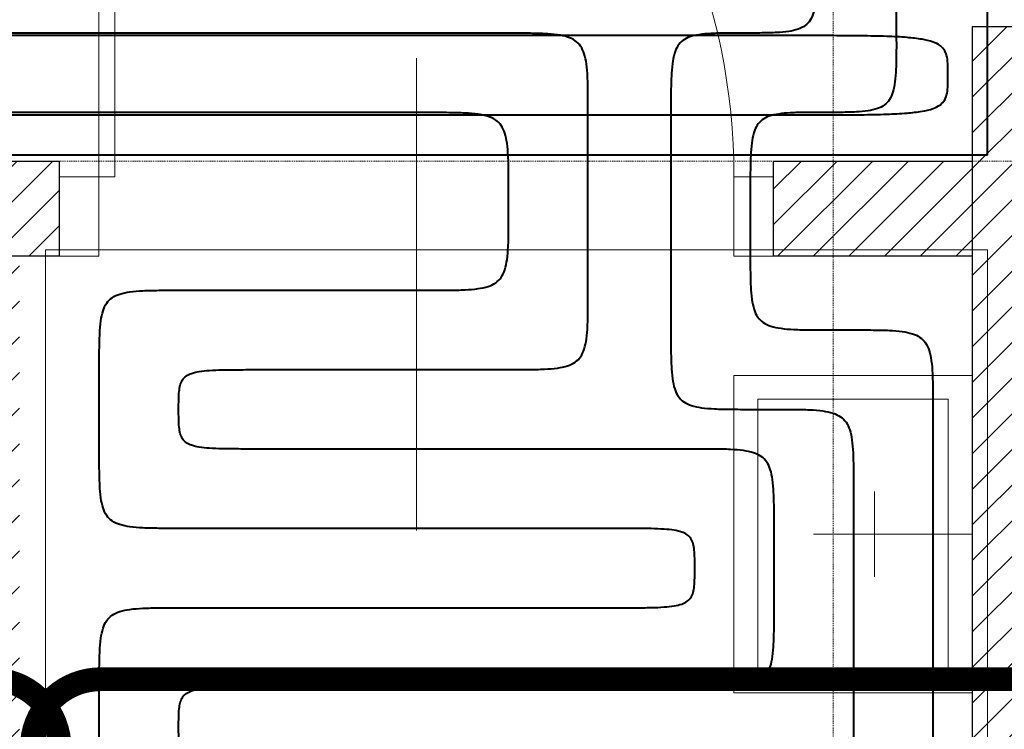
# Model space of a CAD drawing. Header units: millimetres. Extents: x 49908 to 79848, y -11883 to -3092.
# Tile 67 of 222: x 68960 to 69085, y -6098 to -6009. Entities that reach past the tile are written whole.
import ezdxf
from ezdxf.lldxf.tags import DXFTag

# ---------------------------------------------------------------- set-up
doc = ezdxf.new("R2010")
doc.units = ezdxf.units.MM
doc.linetypes.add('AUSGEZOGEN', pattern=[0])
doc.linetypes.add('DASHDOT', pattern=[1, 0.5, -0.25, 0, -0.25])
for name, color, linetype, lineweight in [('A opis', 9, 'Continuous', 13), ('A stolarka', 9, 'Continuous', 9), ('A wyp ruchome', 9, 'Continuous', 9), ('A_HATCH', 9, 'Continuous', 9), ('A_MUROWANE', 9, 'Continuous', 25), ('A_OSIE', 9, 'DASHDOT', 9)]:
    doc.layers.add(name, color=color, linetype=linetype, lineweight=lineweight)
for name, color, linetype, true_color in [('IS_Ogrzewanie_płaszczyznowe', 7, 'SOLID', 0xac00e6), ('IS_Przyłącza_o.p._Powrót', 7, 'DASH', 0x438955), ('IS_Przyłącza_o.p._Zasilanie', 7, 'SOLID', 0xff9124)]:
    doc.layers.add(name, color=color, linetype=linetype, true_color=true_color)
doc.layers.add('IS_Rys.pętli_o.p._Zasilanie', color=7, linetype='SOLID', lineweight=13, true_color=0xff8c1a)
doc.layers.add('IS_Text_Konstrukcji', color=7, linetype='Continuous')
tags = doc.linetypes.add('DASH', pattern=[15, 10, -5]).pattern_tags.tags
tags[6:7] = [DXFTag(74, 4), DXFTag(75, 0), DXFTag(340, '0'), DXFTag(46, 0.0), DXFTag(50, 0.0), DXFTag(44, 0.0), DXFTag(45, 0.0)]
tags[4:5] = [DXFTag(74, 4), DXFTag(75, 0), DXFTag(340, '0'), DXFTag(46, 0.0), DXFTag(50, 0.0), DXFTag(44, 0.0), DXFTag(45, 0.0)]
tags = doc.linetypes.add('SOLID', pattern=[10, 10, 0]).pattern_tags.tags
tags[6:7] = [DXFTag(74, 4), DXFTag(75, 0), DXFTag(340, '0'), DXFTag(46, 0.0), DXFTag(50, 0.0), DXFTag(44, 0.0), DXFTag(45, 0.0)]
tags[4:5] = [DXFTag(74, 4), DXFTag(75, 0), DXFTag(340, '0'), DXFTag(46, 0.0), DXFTag(50, 0.0), DXFTag(44, 0.0), DXFTag(45, 0.0)]
pattern_1 = [(45, (16000, 0), (-2.24506403, 2.24506403), [])]

msp = doc.modelspace()

# ---------------------------------------------------------------- hatches: boundary and pattern name
at = {"layer": 'A_HATCH', "transparency": 33554687}
h = msp.add_hatch(dxfattribs=at)
h.set_pattern_fill('ANSI31', color=256, angle=360)
h.set_pattern_definition(pattern_1)
h.paths.add_polyline_path([(69100.47, -6009.74), (69080.47, -6009.74), (69080.47, -6426.63), (69100.47, -6426.63)])
h.paths.add_polyline_path([(69100.47, -5426.63), (69080.47, -5426.63), (69080.47, -5486.63), (68700.47, -5486.63), (68700.47, -5439.13), (68680.47, -5439.13), (68680.47, -5566.63), (68700.47, -5566.63), (68700.47, -5506.63), (69080.47, -5506.63), (69080.47, -5566.63), (69100.47, -5566.63)])
h.paths.add_polyline_path([(69100.47, -4926.63), (69042.97, -4926.63), (69042.97, -4946.63), (69080.47, -4946.63), (69080.47, -5326.63), (69100.47, -5326.63)])
h.paths.add_polyline_path([(68942.97, -4926.63), (68837.97, -4926.63), (68837.97, -4946.63), (68942.97, -4946.63)])
h.paths.add_polyline_path([(69695.47, -5826.63), (69555.47, -5826.63), (69555.47, -5846.63), (69670.47, -5846.63), (69670.47, -6026.63), (69690.47, -6026.63), (69690.47, -5846.63), (69695.47, -5846.63)])
h.paths.add_polyline_path([(69690.47, -6026.63), (69670.47, -6026.63), (69670.47, -6126.63), (69690.47, -6126.63)])
h.paths.add_polyline_path([(69690.47, -6126.63), (69670.47, -6126.63), (69670.47, -6181.63), (69690.47, -6181.63)])
h.paths.add_polyline_path([(69940.47, -5826.63), (69790.47, -5826.63), (69790.47, -5846.63), (69940.47, -5846.63)])
h.paths.add_polyline_path([(69940.47, -5826.63), (69940.47, -5846.63)], flags=17)
h.paths.add_polyline_path([(69790.47, -5826.63), (69785.47, -5826.63), (69785.47, -5846.63), (69790.47, -5846.63)])
h.paths.add_polyline_path([(69325.47, -5826.63), (69325.47, -5846.63), (69465.47, -5846.63), (69465.47, -5826.63)])
h.paths.add_polyline_path([(69300.47, -5851.63), (69280.47, -5851.63), (69280.47, -5966.63), (69290.47, -5966.63), (69300.47, -5966.63)])
h.paths.add_polyline_path([(69300.47, -5439.13), (69280.47, -5439.13), (69280.47, -5813.63), (69300.47, -5813.63)])
h.paths.add_polyline_path([(69280.47, -5014.13), (69300.47, -5014.13), (69300.47, -4926.63), (69280.47, -4926.63)])
h.paths.add_polyline_path([(69300.47, -5039.13), (69280.47, -5039.13), (69280.47, -5414.13), (69300.47, -5414.13)])
h.paths.add_polyline_path([(68700.47, -5839.13), (68680.47, -5839.13), (68680.47, -5909.74), (68700.47, -5909.74)])
h.paths.add_polyline_path([(68700.47, -5814.13), (68700.47, -5826.63), (69080.47, -5826.63), (69080.47, -5909.74), (69100.47, -5909.74), (69100.47, -5666.63), (69080.47, -5666.63), (69080.47, -5806.63), (68700.47, -5806.63), (68700.47, -5666.63), (68680.47, -5666.63), (68680.47, -5814.13)])
h.paths.add_polyline_path([(68680.47, -5014.13), (68700.47, -5014.13), (68700.47, -4946.63), (68737.97, -4946.63), (68737.97, -4926.63), (68680.47, -4926.63)])
h.paths.add_polyline_path([(68700.47, -5039.13), (68680.47, -5039.13), (68680.47, -5314.13), (68700.47, -5314.13)])
h = msp.add_hatch(dxfattribs=at)
h.set_pattern_fill('ANSI31', color=256, angle=360)
h.set_pattern_definition(pattern_1)
h.paths.add_polyline_path([(69465.47, -5846.63), (69450.47, -5846.63), (69450.47, -6126.63), (69300.47, -6126.63), (69300.47, -6138.63), (69490.47, -6138.63), (69490.47, -6126.63), (69465.47, -6126.63)])
h.paths.add_polyline_path([(69490.47, -6314.63), (69300.47, -6314.63), (69300.47, -6326.63), (69490.47, -6326.63)])
h.paths.add_polyline_path([(69490.47, -6138.63), (69480.47, -6138.63), (69480.47, -6226.63), (69490.47, -6226.63)])
h.paths.add_polyline_path([(69670.47, -6126.63), (69580.47, -6126.63), (69580.47, -6138.63), (69670.47, -6138.63)])
h.paths.add_polyline_path([(69545.47, -6438.63), (69555.47, -6438.63), (69565.47, -6438.63), (69565.47, -6426.63), (69533.47, -6426.63), (69533.47, -6586.63), (69545.47, -6586.63)])
h.paths.add_polyline_path([(69433.47, -6426.63), (69425.47, -6426.63), (69425.47, -6586.63), (69431.47, -6586.63), (69431.47, -6438.63), (69433.47, -6438.63)])
h.paths.add_polyline_path([(70000.47, -6426.63), (69785.47, -6426.63), (69785.47, -6438.63), (70000.47, -6438.63)])
h.paths.add_polyline_path([(68725.47, -6370.63), (68700.47, -6370.63), (68700.47, -6382.63), (68725.47, -6382.63)])
h.paths.add_polyline_path([(68835.47, -6370.63), (68830.47, -6370.63), (68820.47, -6370.63), (68815.47, -6370.63), (68815.47, -6382.63), (68835.47, -6382.63)])
h.paths.add_polyline_path([(68965.47, -6370.63), (68925.47, -6370.63), (68925.47, -6382.63), (68965.47, -6382.63)])
h.paths.add_polyline_path([(69080.47, -6370.63), (69055.47, -6370.63), (69055.47, -6382.63), (69080.47, -6382.63)])
h.paths.add_polyline_path([(68960.47, -6225.63), (68950.47, -6225.63), (68950.47, -6370.63), (68960.47, -6370.63)])
h.paths.add_polyline_path([(69080.47, -6198.63), (68700.47, -6198.63), (68700.47, -6210.63), (69080.47, -6210.63)])
h.paths.add_polyline_path([(68960.47, -6210.63), (68950.47, -6210.63), (68950.47, -6225.63), (68960.47, -6225.63)])
h.paths.add_polyline_path([(68960.47, -6183.63), (68950.47, -6183.63), (68950.47, -6198.63), (68960.47, -6198.63)])
h.paths.add_polyline_path([(68960.47, -6038.63), (68950.47, -6038.63), (68950.47, -6183.63), (68960.47, -6183.63)])
h.paths.add_polyline_path([(68965.47, -6026.63), (68925.47, -6026.63), (68925.47, -6038.63), (68965.47, -6038.63)])
h.paths.add_polyline_path([(69080.47, -6026.63), (69055.47, -6026.63), (69055.47, -6038.63), (69080.47, -6038.63)])
h.paths.add_polyline_path([(68835.47, -6026.63), (68815.47, -6026.63), (68815.47, -6038.63), (68820.47, -6038.63), (68830.47, -6038.63), (68835.47, -6038.63)])
h.paths.add_polyline_path([(68725.47, -6026.63), (68700.47, -6026.63), (68700.47, -6038.63), (68725.47, -6038.63)])
h.paths.add_polyline_path([(68830.47, -6038.63), (68820.47, -6038.63), (68820.47, -6183.63), (68830.46, -6183.63), (68830.47, -6183.63)])
h.paths.add_polyline_path([(68830.47, -6183.63), (68820.47, -6183.63), (68820.47, -6198.63), (68830.47, -6198.63)])
h.paths.add_polyline_path([(68830.47, -6210.63), (68820.47, -6210.63), (68820.47, -6370.63), (68830.47, -6370.63)])

# ---------------------------------------------------------------- linework, layer by layer
at = {"layer": 'A opis', "ltscale": 0.5}
msp.add_line((69010.47, -6073.17), (69010.47, -6013.67), dxfattribs=at)
at = {"layer": 'A stolarka', "linetype": 'AUSGEZOGEN', "lineweight": 0}
msp.add_line((69010.47, -6026.13), (69010.47, -6041.13), dxfattribs=at)
for points in [[(68970.47, -6028.63), (68972.47, -6028.63), (68972.47, -5948.63), (68970.47, -5948.63)], [(68965.47, -6038.63), (68970.47, -6038.63), (68970.47, -6028.63), (68965.47, -6028.63)], [(69050.47, -6038.63), (69055.47, -6038.63), (69055.47, -6028.63), (69050.47, -6028.63)]]:
    msp.add_lwpolyline(points, close=True, dxfattribs=at)
msp.add_arc((68970.47, -6028.63), 80, 0, 90, dxfattribs=at)
at = {"layer": 'A wyp ruchome'}
for points in [[(69050.47, -6053.63), (69050.47, -6093.63), (69080.47, -6093.63), (69080.47, -6053.63)], [(69053.47, -6056.63), (69053.47, -6090.63), (69077.47, -6090.63), (69077.47, -6056.63)]]:
    msp.add_lwpolyline(points, close=True, dxfattribs=at)
at = {"layer": 'A wyp ruchome', "color": 8, "linetype": 'AUSGEZOGEN', "lineweight": 0}
for points in [[(69068.16, -6068.25), (69068.16, -6079.02)], [(69080.47, -6073.63), (69060.47, -6073.63)]]:
    msp.add_lwpolyline(points, dxfattribs=at)
at = {"layer": 'A_MUROWANE'}
msp.add_lwpolyline([(69080.47, -6009.74), (69080.47, -6426.63), (69100.47, -6426.63), (69100.47, -6009.74)], close=True, dxfattribs=at)
for points in [[(68965.47, -6038.63), (68925.47, -6038.63), (68925.47, -6026.63), (68965.47, -6026.63), (68965.47, -6038.63), (68960.47, -6038.63)], [(69080.47, -6038.63), (69055.47, -6038.63), (69055.47, -6026.63), (69080.47, -6026.63)]]:
    msp.add_lwpolyline(points, dxfattribs=at)
at = {"layer": 'A_OSIE', "ltscale": 0.3, "transparency": 33554559}
for p, q in [((69062.97, -3902.99), (69062.97, -7140.05)), ((70341.81, -6026.63), (67440.85, -6026.63))]:
    msp.add_line(p, q, dxfattribs=at)
at = {"layer": 'IS_Ogrzewanie_płaszczyznowe', "lineweight": 40}
for p, q in [((69082.42, -6025.83), (69082.42, -5826.65)), ((68957.72, -6025.83), (69082.42, -6025.83))]:
    msp.add_line(p, q, dxfattribs=at)
at = {"layer": 'IS_Ogrzewanie_płaszczyznowe', "linetype": 'DASH', "lineweight": 9}
for p, q in [((69082.42, -6037.83), (68963.76, -6037.83)), ((68963.76, -6037.83), (68963.76, -6197.33)), ((69082.42, -6197.33), (69082.42, -6037.83))]:
    msp.add_line(p, q, dxfattribs=at)
at = {"layer": 'IS_Przyłącza_o.p._Powrót', "lineweight": 40}
for points, knots in [([(69070.92, -6000.94), (69070.92, -6001.02), (69070.92, -6001.3), (69070.92, -6001.88), (69070.92, -6002.76), (69070.92, -6003.86), (69070.92, -6005.09), (69070.92, -6006.36), (69070.92, -6007.59), (69070.92, -6008.69), (69070.92, -6009.57), (69070.92, -6010.15), (69070.92, -6010.43), (69070.92, -6010.51)], [0, 0, 0, 0, 0.00222706, 0.00833352, 0.0174573, 0.02873629, 0.04130841, 0.05431159, 0.06688371, 0.0781627, 0.08728648, 0.09339294, 0.09562, 0.09562, 0.09562, 0.09562]), ([(69070.92, -6010.51), (69070.92, -6011.34), (69070.93, -6012.84), (69070.89, -6014.9), (69070.78, -6016.55), (69070.55, -6017.86), (69070.13, -6018.88), (69069.45, -6019.63), (69068.5, -6020.09), (69067.29, -6020.35), (69065.76, -6020.47), (69063.87, -6020.51), (69062.49, -6020.51), (69061.72, -6020.51)], [0, 0, 0, 0, 0.0248686, 0.045235, 0.0615913, 0.0745436, 0.0849753, 0.0942656, 0.1041683, 0.1161759, 0.1312429, 0.1499821, 0.1728613, 0.1728613, 0.1728613, 0.1728613]), ([(69012.08, -6020.53), (69011.45, -6020.53), (69009.08, -6020.53), (69004.1, -6020.53), (68996.55, -6020.53), (68987.16, -6020.53), (68976.66, -6020.53), (68965.8, -6020.53), (68955.3, -6020.53), (68945.91, -6020.53), (68938.36, -6020.53), (68933.38, -6020.53), (68931.01, -6020.53), (68930.38, -6020.53)], [0, 0, 0, 0, 0.0190304, 0.0712106, 0.1491739, 0.2455537, 0.3529835, 0.4640965, 0.5715263, 0.6679061, 0.7458694, 0.7980496, 0.81708, 0.81708, 0.81708, 0.81708]), ([(69022.08, -6030.53), (69022.08, -6029.7), (69022.09, -6028.19), (69022.05, -6026.14), (69021.93, -6024.49), (69021.67, -6023.17), (69021.22, -6022.14), (69020.47, -6021.4), (69019.44, -6020.94), (69018.13, -6020.69), (69016.47, -6020.57), (69014.42, -6020.53), (69012.91, -6020.53), (69012.08, -6020.53)], [0, 0, 0, 0, 0.0248686, 0.0452361, 0.061602, 0.0745999, 0.0851852, 0.0948541, 0.1054394, 0.1184374, 0.1348033, 0.1551707, 0.1800393, 0.1800393, 0.1800393, 0.1800393]), ([(69061.72, -6020.51), (69060.96, -6020.51), (69059.57, -6020.51), (69057.69, -6020.54), (69056.16, -6020.67), (69054.95, -6020.92), (69054, -6021.38), (69053.32, -6022.13), (69052.9, -6023.16), (69052.67, -6024.46), (69052.56, -6026.12), (69052.52, -6028.17), (69052.52, -6029.68), (69052.52, -6030.51)], [0, 0, 0, 0, 0.0228792, 0.0416183, 0.0566853, 0.068693, 0.0785957, 0.0878859, 0.0983177, 0.1112699, 0.1276263, 0.1479927, 0.1728613, 0.1728613, 0.1728613, 0.1728613]), ([(69022.08, -6032.91), (69022.08, -6032.89), (69022.08, -6032.82), (69022.08, -6032.67), (69022.08, -6032.46), (69022.08, -6032.18), (69022.08, -6031.88), (69022.08, -6031.56), (69022.08, -6031.26), (69022.08, -6030.98), (69022.08, -6030.76), (69022.08, -6030.62), (69022.08, -6030.55), (69022.08, -6030.53)], [0, 0, 0, 0, 0.00055339, 0.00207074, 0.00433785, 0.0071405, 0.01026446, 0.01349554, 0.0166195, 0.01942215, 0.02168926, 0.02320661, 0.02376, 0.02376, 0.02376, 0.02376]), ([(69052.52, -6030.51), (69052.52, -6030.56), (69052.52, -6030.78), (69052.52, -6031.23), (69052.52, -6031.91), (69052.52, -6032.76), (69052.52, -6033.71), (69052.52, -6034.7), (69052.52, -6035.65), (69052.52, -6036.5), (69052.52, -6037.18), (69052.52, -6037.63), (69052.52, -6037.85), (69052.52, -6037.91)], [0, 0, 0, 0, 0.00172352, 0.00644929, 0.01351014, 0.02223892, 0.03196844, 0.04203156, 0.05176108, 0.06048986, 0.06755071, 0.07227648, 0.074, 0.074, 0.074, 0.074]), ([(69012.08, -6042.91), (69012.91, -6042.91), (69014.42, -6042.91), (69016.47, -6042.87), (69018.13, -6042.75), (69019.44, -6042.49), (69020.47, -6042.04), (69021.22, -6041.29), (69021.67, -6040.26), (69021.93, -6038.95), (69022.05, -6037.3), (69022.09, -6035.24), (69022.08, -6033.74), (69022.08, -6032.91)], [0, 0, 0, 0, 0.0248686, 0.0452361, 0.061602, 0.0745999, 0.0851852, 0.0948541, 0.1054394, 0.1184374, 0.1348033, 0.1551707, 0.1800393, 0.1800393, 0.1800393, 0.1800393]), ([(69052.52, -6037.91), (69052.52, -6038.74), (69052.52, -6040.24), (69052.56, -6042.3), (69052.68, -6043.95), (69052.94, -6045.26), (69053.39, -6046.29), (69054.14, -6047.04), (69055.17, -6047.49), (69056.48, -6047.75), (69058.13, -6047.87), (69060.19, -6047.91), (69061.7, -6047.91), (69062.52, -6047.91)], [0, 0, 0, 0, 0.0248686, 0.0452361, 0.061602, 0.0745999, 0.0851852, 0.0948541, 0.1054394, 0.1184374, 0.1348033, 0.1551707, 0.1800393, 0.1800393, 0.1800393, 0.1800393]), ([(68970.52, -6052.91), (68970.52, -6052.08), (68970.52, -6050.57), (68970.56, -6048.52), (68970.68, -6046.86), (68970.94, -6045.55), (68971.39, -6044.52), (68972.14, -6043.78), (68973.17, -6043.32), (68974.48, -6043.07), (68976.13, -6042.94), (68978.19, -6042.91), (68979.7, -6042.91), (68980.52, -6042.91)], [0, 0, 0, 0, 0.0248686, 0.0452361, 0.061602, 0.0745999, 0.0851852, 0.0948541, 0.1054394, 0.1184374, 0.1348033, 0.1551707, 0.1800393, 0.1800393, 0.1800393, 0.1800393]), ([(68980.52, -6042.91), (68980.77, -6042.91), (68981.69, -6042.91), (68983.61, -6042.91), (68986.52, -6042.91), (68990.15, -6042.91), (68994.21, -6042.91), (68998.4, -6042.91), (69002.46, -6042.91), (69006.09, -6042.91), (69009, -6042.91), (69010.92, -6042.91), (69011.84, -6042.91), (69012.08, -6042.91)], [0, 0, 0, 0, 0.0073506, 0.0275053, 0.0576189, 0.094846, 0.1363411, 0.1792589, 0.220754, 0.2579811, 0.2880947, 0.3082494, 0.3156, 0.3156, 0.3156, 0.3156]), ([(69062.52, -6047.91), (69062.55, -6047.91), (69062.64, -6047.91), (69062.82, -6047.91), (69063.1, -6047.91), (69063.44, -6047.91), (69063.83, -6047.91), (69064.22, -6047.91), (69064.61, -6047.91), (69064.95, -6047.91), (69065.23, -6047.91), (69065.41, -6047.91), (69065.5, -6047.91), (69065.52, -6047.91)], [0, 0, 0, 0, 0.00069872, 0.00261458, 0.00547708, 0.00901578, 0.01296018, 0.01703982, 0.02098422, 0.02452292, 0.02738542, 0.02930128, 0.03, 0.03, 0.03, 0.03]), ([(69065.52, -6047.91), (69066.35, -6047.91), (69067.86, -6047.91), (69069.91, -6047.94), (69071.57, -6048.07), (69072.88, -6048.32), (69073.91, -6048.78), (69074.66, -6049.52), (69075.11, -6050.55), (69075.37, -6051.86), (69075.49, -6053.52), (69075.53, -6055.57), (69075.52, -6057.08), (69075.52, -6057.91)], [0, 0, 0, 0, 0.0248686, 0.0452361, 0.061602, 0.0745999, 0.0851852, 0.0948541, 0.1054394, 0.1184374, 0.1348033, 0.1551707, 0.1800393, 0.1800393, 0.1800393, 0.1800393]), ([(68970.52, -6062.91), (68970.52, -6062.83), (68970.52, -6062.54), (68970.52, -6061.93), (68970.52, -6061.01), (68970.52, -6059.86), (68970.52, -6058.57), (68970.52, -6057.24), (68970.52, -6055.96), (68970.52, -6054.81), (68970.52, -6053.88), (68970.52, -6053.27), (68970.52, -6052.98), (68970.52, -6052.91)], [0, 0, 0, 0, 0.00232908, 0.00871525, 0.01825695, 0.03005259, 0.0432006, 0.0567994, 0.06994741, 0.08174305, 0.09128475, 0.09767092, 0.1, 0.1, 0.1, 0.1]), ([(69075.52, -6057.91), (69075.52, -6058.88), (69075.52, -6062.51), (69075.52, -6070.12), (69075.52, -6081.67), (69075.52, -6096.04), (69075.52, -6112.1), (69075.52, -6128.72), (69075.52, -6144.78), (69075.52, -6159.15), (69075.52, -6170.7), (69075.52, -6178.3), (69075.52, -6181.94), (69075.52, -6182.91)], [0, 0, 0, 0, 0.029113, 0.108941, 0.228212, 0.375657, 0.540008, 0.709992, 0.874343, 1.021788, 1.141059, 1.220887, 1.25, 1.25, 1.25, 1.25]), ([(68980.52, -6072.91), (68979.7, -6072.91), (68978.19, -6072.91), (68976.13, -6072.87), (68974.48, -6072.75), (68973.17, -6072.49), (68972.14, -6072.04), (68971.39, -6071.29), (68970.94, -6070.26), (68970.68, -6068.95), (68970.56, -6067.3), (68970.52, -6065.24), (68970.52, -6063.74), (68970.52, -6062.91)], [0, 0, 0, 0, 0.0248686, 0.0452361, 0.061602, 0.0745999, 0.0851852, 0.0948541, 0.1054394, 0.1184374, 0.1348033, 0.1551707, 0.1800393, 0.1800393, 0.1800393, 0.1800393]), ([(69035.52, -6072.91), (69035.1, -6072.91), (69033.5, -6072.91), (69030.15, -6072.91), (69025.07, -6072.91), (69018.75, -6072.91), (69011.68, -6072.91), (69004.37, -6072.91), (68997.3, -6072.91), (68990.98, -6072.91), (68985.9, -6072.91), (68982.55, -6072.91), (68980.95, -6072.91), (68980.52, -6072.91)], [0, 0, 0, 0, 0.0128099, 0.0479339, 0.1004132, 0.1652893, 0.2376033, 0.3123967, 0.3847107, 0.4495868, 0.5020661, 0.5371901, 0.55, 0.55, 0.55, 0.55]), ([(69045.52, -6077.91), (69045.52, -6077.49), (69045.53, -6076.74), (69045.49, -6075.71), (69045.36, -6074.87), (69045.09, -6074.18), (69044.58, -6073.66), (69043.84, -6073.32), (69042.85, -6073.11), (69041.56, -6072.99), (69039.91, -6072.93), (69037.86, -6072.91), (69036.35, -6072.91), (69035.52, -6072.91)], [0, 0, 0, 0, 0.0124345, 0.0226284, 0.0309042, 0.0378347, 0.0444503, 0.0520942, 0.0619072, 0.0746803, 0.0909994, 0.1113618, 0.1362303, 0.1362303, 0.1362303, 0.1362303]), ([(69035.52, -6082.91), (69036.35, -6082.91), (69037.86, -6082.91), (69039.91, -6082.89), (69041.56, -6082.83), (69042.85, -6082.7), (69043.84, -6082.49), (69044.58, -6082.15), (69045.09, -6081.63), (69045.36, -6080.95), (69045.49, -6080.11), (69045.53, -6079.08), (69045.52, -6078.32), (69045.52, -6077.91)], [0, 0, 0, 0, 0.0248685, 0.0452309, 0.06155, 0.0743231, 0.0841361, 0.0917801, 0.0983956, 0.1053261, 0.1136019, 0.1237958, 0.1362303, 0.1362303, 0.1362303, 0.1362303]), ([(68970.52, -6092.91), (68970.52, -6092.08), (68970.52, -6090.57), (68970.56, -6088.52), (68970.68, -6086.86), (68970.94, -6085.55), (68971.39, -6084.52), (68972.14, -6083.78), (68973.17, -6083.32), (68974.48, -6083.07), (68976.13, -6082.94), (68978.19, -6082.91), (68979.7, -6082.91), (68980.52, -6082.91)], [0, 0, 0, 0, 0.0248686, 0.0452361, 0.061602, 0.0745999, 0.0851852, 0.0948541, 0.1054394, 0.1184374, 0.1348033, 0.1551707, 0.1800393, 0.1800393, 0.1800393, 0.1800393]), ([(68980.52, -6082.91), (68980.95, -6082.91), (68982.55, -6082.91), (68985.9, -6082.91), (68990.98, -6082.91), (68997.3, -6082.91), (69004.37, -6082.91), (69011.68, -6082.91), (69018.75, -6082.91), (69025.07, -6082.91), (69030.15, -6082.91), (69033.5, -6082.91), (69035.1, -6082.91), (69035.52, -6082.91)], [0, 0, 0, 0, 0.0128099, 0.0479339, 0.1004132, 0.1652893, 0.2376033, 0.3123967, 0.3847107, 0.4495868, 0.5020661, 0.5371901, 0.55, 0.55, 0.55, 0.55]), ([(68970.52, -6102.91), (68970.52, -6102.83), (68970.52, -6102.54), (68970.52, -6101.93), (68970.52, -6101.01), (68970.52, -6099.86), (68970.52, -6098.57), (68970.52, -6097.24), (68970.52, -6095.96), (68970.52, -6094.81), (68970.52, -6093.88), (68970.52, -6093.27), (68970.52, -6092.98), (68970.52, -6092.91)], [0, 0, 0, 0, 0.00232908, 0.00871525, 0.01825695, 0.03005259, 0.0432006, 0.0567994, 0.06994741, 0.08174305, 0.09128475, 0.09767092, 0.1, 0.1, 0.1, 0.1])]:
    msp.add_open_spline(points, degree=3, knots=knots, dxfattribs=at)
at = {"layer": 'IS_Przyłącza_o.p._Zasilanie', "lineweight": 40}
for points, knots in [([(69060.92, -6000.51), (69060.92, -6001.34), (69060.93, -6002.84), (69060.89, -6004.9), (69060.78, -6006.55), (69060.55, -6007.86), (69060.13, -6008.88), (69059.45, -6009.63), (69058.5, -6010.09), (69057.29, -6010.35), (69055.76, -6010.47), (69053.87, -6010.51), (69052.49, -6010.51), (69051.72, -6010.51)], [0, 0, 0, 0, 0.0248686, 0.045235, 0.0615913, 0.0745436, 0.0849753, 0.0942656, 0.1041683, 0.1161759, 0.1312429, 0.1499821, 0.1728613, 0.1728613, 0.1728613, 0.1728613]), ([(69022.08, -6010.53), (69021.31, -6010.53), (69018.41, -6010.53), (69012.34, -6010.53), (69003.12, -6010.53), (68991.65, -6010.53), (68978.83, -6010.53), (68965.56, -6010.53), (68952.75, -6010.53), (68941.28, -6010.53), (68932.06, -6010.53), (68925.99, -6010.53), (68923.09, -6010.53), (68922.31, -6010.53)], [0, 0, 0, 0, 0.0232377, 0.0869538, 0.1821532, 0.2998407, 0.431021, 0.566699, 0.6978793, 0.8155668, 0.9107662, 0.9744823, 0.99772, 0.99772, 0.99772, 0.99772]), ([(69032.08, -6020.53), (69032.08, -6019.7), (69032.09, -6018.19), (69032.05, -6016.14), (69031.93, -6014.49), (69031.67, -6013.17), (69031.22, -6012.14), (69030.47, -6011.4), (69029.44, -6010.94), (69028.13, -6010.69), (69026.47, -6010.57), (69024.42, -6010.53), (69022.91, -6010.53), (69022.08, -6010.53)], [0, 0, 0, 0, 0.0248686, 0.0452361, 0.061602, 0.0745999, 0.0851852, 0.0948541, 0.1054394, 0.1184374, 0.1348033, 0.1551707, 0.1800393, 0.1800393, 0.1800393, 0.1800393]), ([(69051.72, -6010.51), (69050.96, -6010.51), (69049.57, -6010.51), (69047.69, -6010.54), (69046.16, -6010.67), (69044.95, -6010.92), (69044, -6011.38), (69043.32, -6012.13), (69042.9, -6013.16), (69042.67, -6014.46), (69042.56, -6016.12), (69042.52, -6018.17), (69042.52, -6019.68), (69042.52, -6020.51)], [0, 0, 0, 0, 0.0228792, 0.0416183, 0.0566853, 0.068693, 0.0785957, 0.0878859, 0.0983177, 0.1112699, 0.1276263, 0.1479927, 0.1728613, 0.1728613, 0.1728613, 0.1728613]), ([(69032.08, -6042.91), (69032.08, -6042.73), (69032.08, -6042.08), (69032.08, -6040.72), (69032.08, -6038.65), (69032.08, -6036.08), (69032.08, -6033.21), (69032.08, -6030.23), (69032.08, -6027.36), (69032.08, -6024.78), (69032.08, -6022.72), (69032.08, -6021.35), (69032.08, -6020.7), (69032.08, -6020.53)], [0, 0, 0, 0, 0.0052115, 0.0195012, 0.0408518, 0.0672457, 0.0966657, 0.1270943, 0.1565143, 0.1829082, 0.2042588, 0.2185485, 0.22376, 0.22376, 0.22376, 0.22376]), ([(69042.52, -6020.51), (69042.52, -6020.72), (69042.52, -6021.52), (69042.52, -6023.18), (69042.52, -6025.71), (69042.52, -6028.86), (69042.52, -6032.38), (69042.52, -6036.03), (69042.52, -6039.55), (69042.52, -6042.7), (69042.52, -6045.23), (69042.52, -6046.9), (69042.52, -6047.69), (69042.52, -6047.91)], [0, 0, 0, 0, 0.0063817, 0.0238798, 0.050024, 0.0823441, 0.1183696, 0.1556304, 0.1916559, 0.223976, 0.2501202, 0.2676183, 0.274, 0.274, 0.274, 0.274]), ([(69022.08, -6052.91), (69022.91, -6052.91), (69024.42, -6052.91), (69026.47, -6052.87), (69028.13, -6052.75), (69029.44, -6052.49), (69030.47, -6052.04), (69031.22, -6051.29), (69031.67, -6050.26), (69031.93, -6048.95), (69032.05, -6047.3), (69032.09, -6045.24), (69032.08, -6043.74), (69032.08, -6042.91)], [0, 0, 0, 0, 0.0248686, 0.0452361, 0.061602, 0.0745999, 0.0851852, 0.0948541, 0.1054394, 0.1184374, 0.1348033, 0.1551707, 0.1800393, 0.1800393, 0.1800393, 0.1800393]), ([(69042.52, -6047.91), (69042.52, -6048.74), (69042.52, -6050.24), (69042.56, -6052.3), (69042.68, -6053.95), (69042.94, -6055.26), (69043.39, -6056.29), (69044.14, -6057.04), (69045.17, -6057.49), (69046.48, -6057.75), (69048.13, -6057.87), (69050.19, -6057.91), (69051.7, -6057.91), (69052.52, -6057.91)], [0, 0, 0, 0, 0.0248686, 0.0452361, 0.061602, 0.0745999, 0.0851852, 0.0948541, 0.1054394, 0.1184374, 0.1348033, 0.1551707, 0.1800393, 0.1800393, 0.1800393, 0.1800393]), ([(68980.52, -6057.91), (68980.52, -6057.49), (68980.52, -6056.74), (68980.56, -6055.71), (68980.69, -6054.87), (68980.96, -6054.18), (68981.47, -6053.66), (68982.21, -6053.32), (68983.2, -6053.11), (68984.49, -6052.99), (68986.14, -6052.93), (68988.19, -6052.91), (68989.7, -6052.91), (68990.52, -6052.91)], [0, 0, 0, 0, 0.0124345, 0.0226284, 0.0309042, 0.0378347, 0.0444503, 0.0520942, 0.0619072, 0.0746803, 0.0909994, 0.1113618, 0.1362303, 0.1362303, 0.1362303, 0.1362303]), ([(68990.52, -6052.91), (68990.77, -6052.91), (68991.69, -6052.91), (68993.61, -6052.91), (68996.52, -6052.91), (69000.15, -6052.91), (69004.21, -6052.91), (69008.4, -6052.91), (69012.46, -6052.91), (69016.09, -6052.91), (69019, -6052.91), (69020.92, -6052.91), (69021.84, -6052.91), (69022.08, -6052.91)], [0, 0, 0, 0, 0.0073506, 0.0275053, 0.0576189, 0.094846, 0.1363411, 0.1792589, 0.220754, 0.2579811, 0.2880947, 0.3082494, 0.3156, 0.3156, 0.3156, 0.3156]), ([(68990.52, -6062.91), (68989.7, -6062.91), (68988.19, -6062.91), (68986.14, -6062.89), (68984.49, -6062.83), (68983.2, -6062.7), (68982.21, -6062.49), (68981.47, -6062.15), (68980.96, -6061.63), (68980.69, -6060.95), (68980.56, -6060.11), (68980.52, -6059.08), (68980.52, -6058.32), (68980.52, -6057.91)], [0, 0, 0, 0, 0.0248685, 0.0452309, 0.06155, 0.0743231, 0.0841361, 0.0917801, 0.0983956, 0.1053261, 0.1136019, 0.1237958, 0.1362303, 0.1362303, 0.1362303, 0.1362303]), ([(69052.52, -6057.91), (69052.55, -6057.91), (69052.64, -6057.91), (69052.82, -6057.91), (69053.1, -6057.91), (69053.44, -6057.91), (69053.83, -6057.91), (69054.22, -6057.91), (69054.61, -6057.91), (69054.95, -6057.91), (69055.23, -6057.91), (69055.41, -6057.91), (69055.5, -6057.91), (69055.52, -6057.91)], [0, 0, 0, 0, 0.00069872, 0.00261458, 0.00547708, 0.00901578, 0.01296018, 0.01703982, 0.02098422, 0.02452292, 0.02738542, 0.02930128, 0.03, 0.03, 0.03, 0.03]), ([(69055.52, -6057.91), (69056.35, -6057.91), (69057.86, -6057.91), (69059.91, -6057.94), (69061.57, -6058.07), (69062.88, -6058.32), (69063.91, -6058.78), (69064.66, -6059.52), (69065.11, -6060.55), (69065.37, -6061.86), (69065.49, -6063.52), (69065.53, -6065.57), (69065.52, -6067.08), (69065.52, -6067.91)], [0, 0, 0, 0, 0.0248686, 0.0452361, 0.061602, 0.0745999, 0.0851852, 0.0948541, 0.1054394, 0.1184374, 0.1348033, 0.1551707, 0.1800393, 0.1800393, 0.1800393, 0.1800393]), ([(69045.52, -6062.91), (69045.1, -6062.91), (69043.5, -6062.91), (69040.15, -6062.91), (69035.07, -6062.91), (69028.75, -6062.91), (69021.68, -6062.91), (69014.37, -6062.91), (69007.3, -6062.91), (69000.98, -6062.91), (68995.9, -6062.91), (68992.55, -6062.91), (68990.95, -6062.91), (68990.52, -6062.91)], [0, 0, 0, 0, 0.0128099, 0.0479339, 0.1004132, 0.1652893, 0.2376033, 0.3123967, 0.3847107, 0.4495868, 0.5020661, 0.5371901, 0.55, 0.55, 0.55, 0.55]), ([(69055.52, -6072.91), (69055.52, -6072.08), (69055.53, -6070.57), (69055.49, -6068.52), (69055.37, -6066.86), (69055.11, -6065.55), (69054.66, -6064.52), (69053.91, -6063.78), (69052.88, -6063.32), (69051.57, -6063.07), (69049.91, -6062.94), (69047.86, -6062.91), (69046.35, -6062.91), (69045.52, -6062.91)], [0, 0, 0, 0, 0.0248686, 0.0452361, 0.061602, 0.0745999, 0.0851852, 0.0948541, 0.1054394, 0.1184374, 0.1348033, 0.1551707, 0.1800393, 0.1800393, 0.1800393, 0.1800393]), ([(69065.52, -6067.91), (69065.52, -6068.72), (69065.52, -6071.77), (69065.52, -6078.16), (69065.52, -6087.87), (69065.52, -6099.94), (69065.52, -6113.43), (69065.52, -6127.39), (69065.52, -6140.88), (69065.52, -6152.95), (69065.52, -6162.65), (69065.52, -6169.04), (69065.52, -6172.09), (69065.52, -6172.91)], [0, 0, 0, 0, 0.024455, 0.09151, 0.191698, 0.315552, 0.453606, 0.596394, 0.734448, 0.858302, 0.95849, 1.025545, 1.05, 1.05, 1.05, 1.05]), ([(69055.52, -6082.91), (69055.52, -6082.83), (69055.52, -6082.54), (69055.52, -6081.93), (69055.52, -6081.01), (69055.52, -6079.86), (69055.52, -6078.57), (69055.52, -6077.24), (69055.52, -6075.96), (69055.52, -6074.81), (69055.52, -6073.88), (69055.52, -6073.27), (69055.52, -6072.98), (69055.52, -6072.91)], [0, 0, 0, 0, 0.0023291, 0.0087153, 0.0182569, 0.0300526, 0.0432006, 0.0567994, 0.0699474, 0.0817431, 0.0912847, 0.0976709, 0.1, 0.1, 0.1, 0.1]), ([(69045.52, -6092.91), (69046.35, -6092.91), (69047.86, -6092.91), (69049.91, -6092.87), (69051.57, -6092.75), (69052.88, -6092.49), (69053.91, -6092.04), (69054.66, -6091.29), (69055.11, -6090.26), (69055.37, -6088.95), (69055.49, -6087.3), (69055.53, -6085.24), (69055.52, -6083.74), (69055.52, -6082.91)], [0, 0, 0, 0, 0.0248686, 0.0452361, 0.061602, 0.0745999, 0.0851852, 0.0948541, 0.1054394, 0.1184374, 0.1348033, 0.1551707, 0.1800393, 0.1800393, 0.1800393, 0.1800393]), ([(68980.52, -6097.91), (68980.52, -6097.49), (68980.52, -6096.74), (68980.56, -6095.71), (68980.69, -6094.87), (68980.96, -6094.18), (68981.47, -6093.66), (68982.21, -6093.32), (68983.2, -6093.11), (68984.49, -6092.99), (68986.14, -6092.93), (68988.19, -6092.91), (68989.7, -6092.91), (68990.52, -6092.91)], [0, 0, 0, 0, 0.0124345, 0.0226284, 0.0309042, 0.0378347, 0.0444503, 0.0520942, 0.0619072, 0.0746803, 0.0909994, 0.1113618, 0.1362303, 0.1362303, 0.1362303, 0.1362303]), ([(68990.52, -6092.91), (68990.95, -6092.91), (68992.55, -6092.91), (68995.9, -6092.91), (69000.98, -6092.91), (69007.3, -6092.91), (69014.37, -6092.91), (69021.68, -6092.91), (69028.75, -6092.91), (69035.07, -6092.91), (69040.15, -6092.91), (69043.5, -6092.91), (69045.1, -6092.91), (69045.52, -6092.91)], [0, 0, 0, 0, 0.0128099, 0.0479339, 0.1004132, 0.1652893, 0.2376033, 0.3123967, 0.3847107, 0.4495868, 0.5020661, 0.5371901, 0.55, 0.55, 0.55, 0.55]), ([(68990.52, -6102.91), (68989.7, -6102.91), (68988.19, -6102.91), (68986.14, -6102.89), (68984.49, -6102.83), (68983.2, -6102.7), (68982.21, -6102.49), (68981.47, -6102.15), (68980.96, -6101.63), (68980.69, -6100.95), (68980.56, -6100.11), (68980.52, -6099.08), (68980.52, -6098.32), (68980.52, -6097.91)], [0, 0, 0, 0, 0.0248685, 0.0452309, 0.06155, 0.0743231, 0.0841361, 0.0917801, 0.0983956, 0.1053261, 0.1136019, 0.1237958, 0.1362303, 0.1362303, 0.1362303, 0.1362303])]:
    msp.add_open_spline(points, degree=3, knots=knots, dxfattribs=at)
at = {"layer": 'IS_Rys.pętli_o.p._Zasilanie', "lineweight": 40}
for points, knots in [([(69057.42, -6010.83), (69056.21, -6010.83), (69051.68, -6010.83), (69042.18, -6010.83), (69027.76, -6010.83), (69009.83, -6010.83), (68989.78, -6010.83), (68969.03, -6010.83), (68948.98, -6010.83), (68931.05, -6010.83), (68916.63, -6010.83), (68907.13, -6010.83), (68902.6, -6010.83), (68901.39, -6010.83)], [0, 0, 0, 0, 0.036342, 0.135991, 0.284877, 0.468933, 0.674092, 0.886284, 1.091442, 1.275499, 1.424385, 1.524034, 1.560376, 1.560376, 1.560376, 1.560376]), ([(69077.42, -6015.83), (69077.42, -6015.41), (69077.43, -6014.66), (69077.35, -6013.61), (69077.08, -6012.73), (69076.45, -6012.02), (69075.44, -6011.55), (69074.01, -6011.24), (69072.06, -6011.03), (69069.49, -6010.91), (69066.2, -6010.85), (69062.1, -6010.83), (69059.08, -6010.83), (69057.42, -6010.83)], [0, 0, 0, 0, 0.0124352, 0.0226697, 0.0313069, 0.0397459, 0.0500792, 0.0641739, 0.0833944, 0.1088269, 0.1414417, 0.1821638, 0.2319009, 0.2319009, 0.2319009, 0.2319009]), ([(69057.42, -6020.83), (69059.08, -6020.83), (69062.1, -6020.83), (69066.2, -6020.81), (69069.49, -6020.75), (69072.06, -6020.62), (69074.01, -6020.42), (69075.44, -6020.1), (69076.45, -6019.63), (69077.08, -6018.93), (69077.35, -6018.04), (69077.43, -6017), (69077.42, -6016.24), (69077.42, -6015.83)], [0, 0, 0, 0, 0.0497371, 0.0904592, 0.123074, 0.1485065, 0.167727, 0.1818217, 0.1921551, 0.200594, 0.2092312, 0.2194658, 0.2319009, 0.2319009, 0.2319009, 0.2319009]), ([(68919.98, -6020.83), (68921.04, -6020.83), (68925.04, -6020.83), (68933.4, -6020.83), (68946.1, -6020.83), (68961.9, -6020.83), (68979.56, -6020.83), (68997.84, -6020.83), (69015.5, -6020.83), (69031.3, -6020.83), (69044, -6020.83), (69052.36, -6020.83), (69056.36, -6020.83), (69057.42, -6020.83)], [0, 0, 0, 0, 0.032013, 0.119789, 0.250937, 0.413066, 0.593782, 0.780694, 0.96141, 1.123539, 1.254687, 1.342463, 1.374476, 1.374476, 1.374476, 1.374476])]:
    msp.add_open_spline(points, degree=3, knots=knots, dxfattribs=at)
at = {"layer": 'IS_Text_Konstrukcji', "linetype": 'SOLID'}
for points in [[(68838.69, -6143.91, 3, 3, 0), (68956.86, -6143.91, 3, 3, 0.414214), (68965.52, -6135.24, 3, 3, 0), (68965.52, -6100.57, 3, 3, 0.414214), (68956.86, -6091.91, 3, 3, 0), (68838.69, -6091.91, 3, 3, 0.414214), (68830.02, -6100.57, 3, 3, 0), (68830.02, -6135.24, 3, 3, 0.414214), (68838.69, -6143.91, 3, 3, 0)], [(68970.69, -6143.91, 3, 3, 0), (69088.86, -6143.91, 3, 3, 0.414214), (69097.52, -6135.24, 3, 3, 0), (69097.52, -6100.57, 3, 3, 0.414214), (69088.86, -6091.91, 3, 3, 0), (68970.69, -6091.91, 3, 3, 0.414214), (68962.02, -6100.57, 3, 3, 0), (68962.02, -6135.24, 3, 3, 0.414214), (68970.69, -6143.91, 3, 3, 0)]]:
    msp.add_lwpolyline(points, format="xyseb", dxfattribs=at)

doc.saveas('drawing.dxf')
